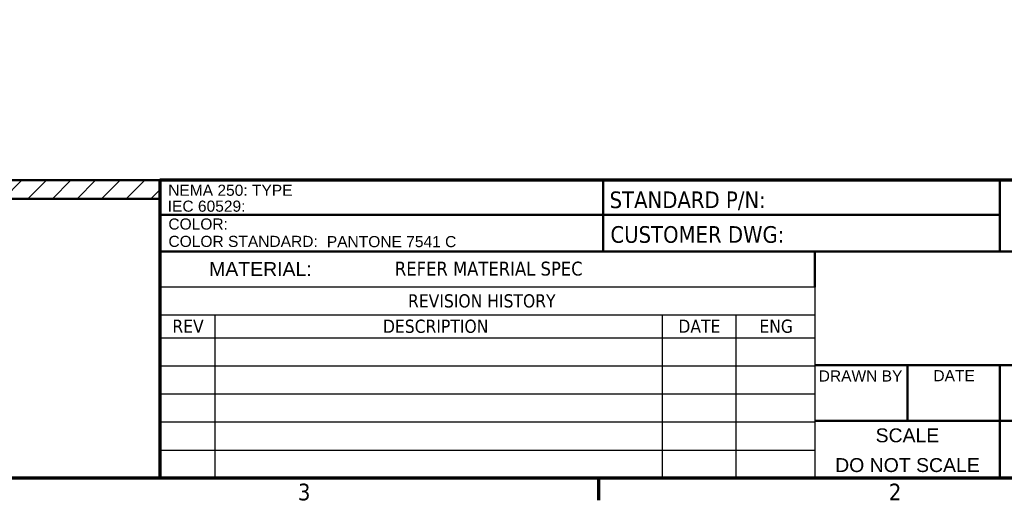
# Model space of a CAD drawing. Header units: inches. Extents: x 0.2 to 50.9, y 0.9 to 32.1.
# Tile 45 of 95: x 32 to 42.6, y 1.3 to 6.4. Entities that reach past the tile are written whole.
import ezdxf
from ezdxf.enums import TextEntityAlignment as Align

# ---------------------------------------------------------------- set-up
doc = ezdxf.new("R2010")
doc.units = ezdxf.units.IN
doc.header["$LTSCALE"] = 1.5
doc.header["$MEASUREMENT"] = 0
for name, color, linetype, lineweight in [('Border (ANSI)', 7, 'Continuous', 70), ('Dimension (ANSI)', 7, 'Continuous', 25), ('Hatch (ANSI)', 7, 'Continuous', 18), ('Symbol (ANSI)', 7, 'Continuous', 25), ('TITLE', 7, 'Continuous', 9), ('Title (ANSI)', 7, 'Continuous', 50)]:
    doc.layers.add(name, color=color, linetype=linetype, lineweight=lineweight)
doc.styles.add('Label Text (ANSI)', font='tahoma.ttf')
doc.styles.add('Note Text (ANSI)', font='tahoma.ttf')
doc.styles.get("Standard").update_dxf_attribs({"font": 'arial.ttf'})
doc.styles.add('Text Style10', font='arial.ttf')
doc.styles.add('Text Style63', font='arial.ttf')

# ---------------------------------------------------------------- blocks, each defined once
blk = doc.blocks.new('Borders Default Border')
at = {"layer": 'Border (ANSI)'}
blk.add_line((25.5, 1), (25.5, 0.84), dxfattribs=at)
at = {"layer": 'Border (ANSI)', "flags": 128}
blk.add_lwpolyline([(0.5, 1), (0.5, 21), (33.5, 21), (33.5, 1), (0.5, 1)], dxfattribs=at)
at = {"layer": 'Border (ANSI)', "char_height": 0.12, "attachment_point": 7, "style": 'Note Text (ANSI)'}
for s, insert in [('3', (23.3377, 0.8375)), ('2', (27.5886, 0.84))]:
    blk.add_mtext(s, dxfattribs=dict(at, insert=insert))
blk = doc.blocks.new('REVISION HISTORY')
at = {"layer": 'Dimension (ANSI)'}
for p, q in [((22.3431, 2.3756), (27.0563, 2.3756)), ((22.3431, 2.3756), (22.3431, 2.176)), ((27.0563, 2.3756), (27.0563, 2.176)), ((22.3431, 2.176), (27.0563, 2.176)), ((22.3431, 2.176), (22.3431, 2.0105)), ((22.7402, 2.176), (22.7402, 2.0105)), ((25.9589, 2.176), (25.9589, 2.0105)), ((26.4877, 2.176), (26.4877, 2.0105)), ((27.0563, 2.176), (27.0563, 2.0105)), ((22.3431, 2.0105), (27.0563, 2.0105)), ((22.3431, 2.0105), (22.3431, 1)), ((22.7402, 2.0105), (22.7402, 1)), ((25.9589, 2.0105), (25.9589, 1)), ((26.4877, 2.0105), (26.4877, 1)), ((27.0563, 2.0105), (27.0563, 1)), ((22.3431, 1.8084), (27.0563, 1.8084)), ((22.3431, 1.6063), (27.0563, 1.6063)), ((22.3431, 1.4042), (27.0563, 1.4042)), ((22.3431, 1.2021), (27.0563, 1.2021)), ((22.3431, 1), (27.0563, 1))]:
    blk.add_line(p, q, dxfattribs=at)
at = {"layer": 'Dimension (ANSI)', "char_height": 0.095, "attachment_point": 7, "style": 'Label Text (ANSI)'}
for s, insert in [('REVISION HISTORY', (24.1295, 2.2263)), ('REV', (22.4344, 2.0458)), ('DESCRIPTION', (23.9493, 2.0438)), ('DATE', (26.0745, 2.0458)), ('ENG', (26.6576, 2.044))]:
    blk.add_mtext(s, dxfattribs=dict(at, insert=insert))
blk = doc.blocks.new('Title Blocks Stahlin Title Block - D-Size')
at = {"layer": 'Hatch (ANSI)'}
h = blk.add_hatch(dxfattribs=at)
h.set_pattern_fill('ANSI31', style=0)
h.paths.add_polyline_path([(14.2266, 11.712), (8.7772, 11.712), (8.7772, 9.5706), (8.9102, 9.5706), (8.9102, 11.579), (14.2266, 11.579)])
at = {"layer": 'Border (ANSI)', "color": 7}
for p, q in [((25.3829, 11.712), (14.2266, 11.712)), ((14.2266, 11.712), (14.2266, 9.5706))]:
    blk.add_line(p, q, dxfattribs=at)
at = {"layer": 'TITLE', "color": 7}
for p, q in [((20.2696, 11.4632), (14.2266, 11.4632)), ((25.3829, 11.2), (14.2266, 11.2)), ((25.3829, 10.3819), (18.9396, 10.3819)), ((25.3829, 9.9798), (18.9396, 9.9798))]:
    blk.add_line(p, q, dxfattribs=at)
at = {"layer": 'Title (ANSI)'}
for p, q in [((14.2266, 11.712), (8.7772, 11.712)), ((14.2266, 11.579), (14.2266, 11.712)), ((17.416, 11.2), (17.416, 11.712)), ((14.2266, 11.579), (8.9102, 11.579)), ((14.2266, 11.4632), (20.2696, 11.4632)), ((25.3829, 11.2), (14.2266, 11.2)), ((18.9396, 10.3819), (25.3829, 10.3819)), ((25.3829, 9.9798), (18.9396, 9.9798))]:
    blk.add_line(p, q, dxfattribs=at)
at = {"layer": 'Title (ANSI)', "color": 7}
for p, q in [((20.2696, 11.712), (20.2696, 11.2)), ((18.9391, 11.2), (18.9391, 10.9435)), ((19.6056, 10.3819), (19.6056, 9.9798)), ((20.2696, 10.3819), (20.2696, 9.5686)), ((18.9396, 9.5706), (18.9396, 9.5686))]:
    blk.add_line(p, q, dxfattribs=at)
at = {"layer": 'TITLE', "color": 7, "style": 'Text Style10'}
blk.add_text('MATERIAL: ', height=0.1, dxfattribs=at).set_placement((14.582, 11.0237))
at = {"layer": 'TITLE', "color": 7}
for s, height, style, p in [('DRAWN BY', 0.08, 'Text Style63', (19.2682, 10.2637)), ('DATE', 0.08, 'Text Style63', (19.9413, 10.2657)), ('SCALE', 0.1, 'Text Style10', (19.6056, 9.8263))]:
    blk.add_text(s, height=height, dxfattribs=dict(at, style=style)).set_placement(p, align=Align.CENTER)
at = {"layer": 'TITLE', "color": 7, "lineweight": 30, "flags": 63}
for tag, p in [('<CUSTOMER>', (20.7249, 10.0337)), ('<DESCRIPTION>', (20.6979, 9.6023)), ('<PART_NUMBER>', (23.5621, 9.6085))]:
    blk.add_attdef(tag, text='', height=0.12, dxfattribs=at).set_placement(p, align=Align.BOTTOM_LEFT)
blk.add_attdef('<DWG_NO>', text='', height=0.12, dxfattribs=at).set_placement((24.6195, 10.0276), align=Align.BOTTOM_CENTER)
at = {"layer": 'Title (ANSI)', "attachment_point": 1, "style": 'Note Text (ANSI)'}
for s, insert, char_height in [('\\fArial|b0|i0;\\H0.0800;NEMA 250: TYPE', (14.2874, 11.6807), 0.08), ('STANDARD P/N:', (17.4626, 11.6319), 0.12), ('\\fArial|b0|i0;\\H0.0800;IEC 60529:', (14.2838, 11.566), 0.08)]:
    blk.add_mtext(s, dxfattribs=dict(at, insert=insert, char_height=char_height))
at = {"layer": 'Title (ANSI)', "style": 'Note Text (ANSI)'}
for s, insert, char_height, width, attachment_point in [('\\fArial|b0|i0;\\H0.0800;COLOR:', (14.2884, 11.4374), 0.08, 0.531532, 1), ('CUSTOMER DWG:', (17.4688, 11.3823), 0.12, 1.347299, 1), ('\\fArial|b0|i0;\\H0.0800;COLOR STANDARD:', (14.2891, 11.3125), 0.08, 1.119834, 1), ('\\fArial|b0|i0;\\H0.0800;PANTONE 7541 C', (15.4284, 11.3108), 0.08, 1.972117, 1), ('\\fArial|b0|i0;\\H0.1000;DO NOT SCALE', (19.6056, 9.7123), 0.1, 1.178247, 2)]:
    blk.add_mtext(s, dxfattribs=dict(at, insert=insert, char_height=char_height, width=width, attachment_point=attachment_point))
at = {"layer": 'Title (ANSI)', "lineweight": 30, "flags": 63}
for tag, height, p in [('NEMA_RATING', 0.08, (15.2917, 11.6794)), ('STANDARD_P/N', 0.12, (18.71, 11.6291)), ('IEC_RATING', 0.08, (15.2816, 11.5702)), ('CUSTOMER_DWG', 0.12, (18.7099, 11.3825)), ('YEAR', 0.063, (7.4772, 9.6501))]:
    blk.add_attdef(tag, text='', height=height, dxfattribs=at).set_placement(p, align=Align.TOP_LEFT)
for tag, p in [('DATE', (19.9414, 10.1416)), ('<DRAWN_BY>', (19.2649, 10.142))]:
    blk.add_attdef(tag, text='', height=0.09, dxfattribs=at).set_placement(p, align=Align.TOP_CENTER)

msp = doc.modelspace()

# ---------------------------------------------------------------- block references
at = {"xscale": 1.5, "yscale": 1.5, "zscale": 1.5}
for name, p in [('Borders Default Border', (0, 0)), ('Title Blocks Stahlin Title Block - D-Size', (12.1757, -12.8529))]:
    msp.add_blockref(name, p, dxfattribs=at)
at = {"layer": 'Dimension (ANSI)', "xscale": 1.5, "yscale": 1.5, "zscale": 1.5}
msp.add_blockref('REVISION HISTORY', (0, 0), dxfattribs=at)

# ---------------------------------------------------------------- texts
at = {"layer": 'Symbol (ANSI)', "insert": (36.0524, 3.8369), "char_height": 0.15, "width": 2.570762, "attachment_point": 1, "style": 'Note Text (ANSI)'}
msp.add_mtext('\\fTahoma|b0|i0;\\H0.1500;REFER MATERIAL SPEC', dxfattribs=at)

doc.saveas('drawing.dxf')
